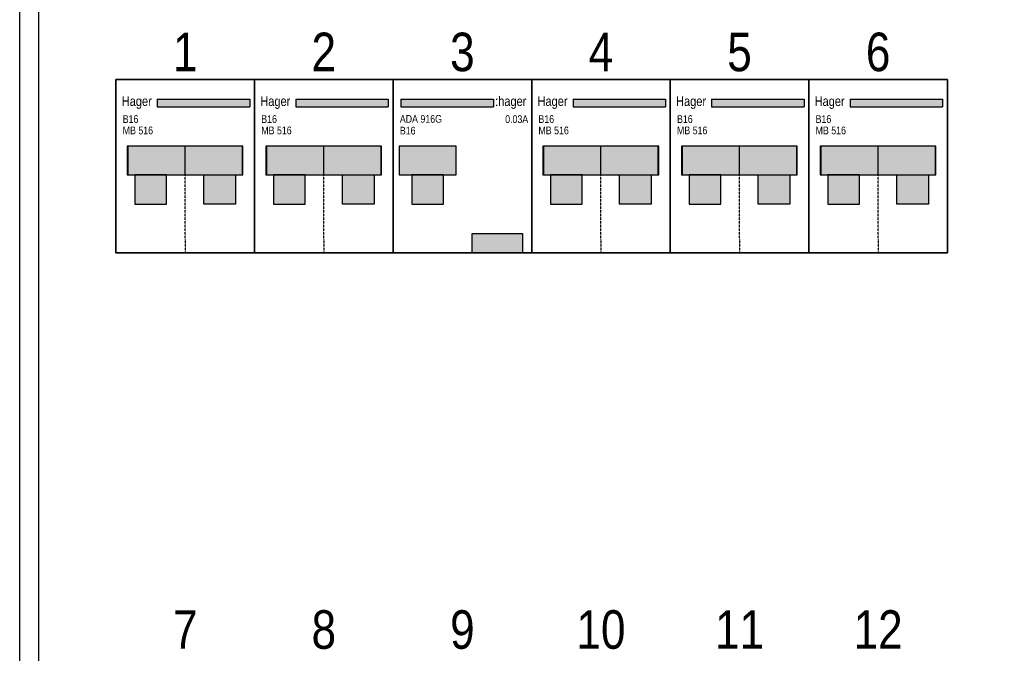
# Model space of a CAD drawing. Header units: millimetres. Extents: x -42616 to 81349, y -22301 to 100610.
# Tile 5 of 22: x -15846 to -13289, y 18067 to 19712. Entities that reach past the tile are written whole.
import ezdxf
from ezdxf.enums import TextEntityAlignment as Align

# ---------------------------------------------------------------- set-up
doc = ezdxf.new("R2010")
doc.units = ezdxf.units.MM
doc.header["$LTSCALE"] = 100
doc.linetypes.add('HIDDEN', pattern=[9.525, 6.35, -3.175])
doc.layers.add('EL$6----', color=7, linetype='Continuous')
doc.styles.add('Arial', font='ARIALN.TTF')

# ---------------------------------------------------------------- blocks, each defined once
blk = doc.blocks.new('Hager 1P+N')
blk.add_hatch(color=256).paths.add_polyline_path([(347.5, -50.9), (107.4, -50.9), (107.4, -70.9), (347.5, -70.9)], flags=17)
for color, points in [(160, [(107.4, -50.9), (107.4, -70.9), (347.5, -70.9), (347.5, -50.9)]), (8, [(29, -247.8), (328.9, -247.8), (328.9, -172.7), (29, -172.7)]), (8, [(49.3, -323.6), (131.5, -323.6), (131.5, -247.8), (49.3, -247.8)]), (8, [(310.7, -323.6), (228.5, -323.6), (228.5, -247.8), (310.7, -247.8)])]:
    blk.add_hatch(color=color).paths.add_polyline_path(points)
at = {"color": 0}
for p, q in [((107.4, -50.9), (347.5, -50.9)), ((107.4, -50.9), (107.4, -70.9)), ((347.5, -50.9), (347.5, -70.9)), ((107.4, -70.9), (347.5, -70.9)), ((180, -247.5), (180, -172.7)), ((180, -247.5), (180, -172.7))]:
    blk.add_line(p, q, dxfattribs=at)
at = {"color": 0, "linetype": 'HIDDEN', "ltscale": 0.001}
blk.add_line((180, -415), (180, -183.9), dxfattribs=at)
at = {"color": 0}
blk.add_lwpolyline([(0, 0), (0, -450), (360, -450), (360, 0), (0, 0)], dxfattribs=at)
for points in [[(29, -247.8), (328.9, -247.8), (328.9, -172.7), (29, -172.7)], [(31.1, -247.8), (329.9, -247.8), (329.9, -172.7), (31.1, -172.7)], [(49.3, -323.6), (131.5, -323.6), (131.5, -247.8), (49.3, -247.8)], [(49.3, -323.6), (131.5, -323.6), (131.5, -247.8), (49.3, -247.8)], [(310.7, -323.6), (228.5, -323.6), (228.5, -247.8), (310.7, -247.8)], [(310.7, -323.6), (228.5, -323.6), (228.5, -247.8), (310.7, -247.8)]]:
    blk.add_lwpolyline(points, close=True, dxfattribs=at)
at = {"color": 0, "linetype": 'HIDDEN', "ltscale": 0.001}
blk.add_lwpolyline([(180, -415), (180, -450)], dxfattribs=at)
at = {"style": 'Arial'}
blk.add_text('Hager', height=25, dxfattribs=at).set_placement((15.1, -68.7))
for tag, p in [('VERMOGEN', (17.5, -112.7)), ('TYPE', (17.5, -142.2))]:
    blk.add_attdef(tag, p, '', height=20, dxfattribs=at)
blk = doc.blocks.new('*U124')
blk.add_hatch(color=256).paths.add_polyline_path([(260.5, -50.9), (20.4, -50.9), (20.4, -70.9), (260.5, -70.9)], flags=17)
for color, points in [(160, [(20.4, -50.9), (20.4, -70.9), (260.5, -70.9), (260.5, -50.9)]), (8, [(16.1, -247.8), (163.9, -247.8), (163.9, -172.7), (16.1, -172.7)]), (8, [(48.9, -323.6), (131.1, -323.6), (131.1, -247.8), (48.9, -247.8)])]:
    blk.add_hatch(color=color).paths.add_polyline_path(points)
h = blk.add_hatch(color=160)
h.dxf.hatch_style = 1
h.paths.add_polyline_path([(336, -450), (336, -400), (205, -400), (205, -450)])
at = {"color": 0}
for p, q in [((20.4, -50.9), (260.5, -50.9)), ((20.4, -50.9), (20.4, -70.9)), ((260.5, -50.9), (260.5, -70.9)), ((20.4, -70.9), (260.5, -70.9))]:
    blk.add_line(p, q, dxfattribs=at)
blk.add_lwpolyline([(0, 0), (0, -450), (360, -450), (360, 0), (0, 0)], dxfattribs=at)
for points in [[(16.1, -247.8), (163.9, -247.8), (163.9, -172.7), (16.1, -172.7)], [(48.9, -323.6), (131.1, -323.6), (131.1, -247.8), (48.9, -247.8)], [(48.9, -323.6), (131.1, -323.6), (131.1, -247.8), (48.9, -247.8)]]:
    blk.add_lwpolyline(points, close=True, dxfattribs=at)
at = {"flags": 128}
blk.add_lwpolyline([(205, -450), (205, -400), (336, -400), (336, -450)], close=True, dxfattribs=at)
at = {"color": 160, "style": 'Arial'}
blk.add_text(':hager', height=25, dxfattribs=at).set_placement((265.1, -68.7))
at = {"style": 'Arial'}
for tag, p in [('TYPE', (17.5, -112.2)), ('VERMOGEN', (17.5, -142.7))]:
    blk.add_attdef(tag, p, '', height=20, dxfattribs=at)
blk.add_attdef('UITSCHAKELWAARDE', text='', height=20, dxfattribs=at).set_placement((351, -112.8), align=Align.RIGHT)

msp = doc.modelspace()

# ---------------------------------------------------------------- linework, layer by layer
at = {"layer": 'EL$6----'}
for points in [[(-15846.4, 23897.7), (-10626.4, 23897.7), (-10626.4, 14599), (-15846.4, 14599)], [(-15796.4, 21581.9), (-13236.4, 21581.9), (-13236.4, 15581.9), (-15796.4, 15581.9)]]:
    msp.add_lwpolyline(points, close=True, dxfattribs=at)
at = {"layer": 'EL$6----', "ltscale": 0.2}
msp.add_lwpolyline([(-13436.4, 19106.9), (-15596.4, 19106.9), (-15596.4, 19556.9), (-13436.4, 19556.9)], close=True, dxfattribs=at)

# ---------------------------------------------------------------- block references
at = {"layer": 'EL$6----'}
for name, p, values in [('Hager 1P+N', (-15596.4, 19556.9), {'TYPE': 'MB 516', 'VERMOGEN': 'B16'}), ('Hager 1P+N', (-15236.4, 19556.9), {'TYPE': 'MB 516', 'VERMOGEN': 'B16'}), ('*U124', (-14876.4, 19556.9), {'TYPE': 'ADA 916G', 'VERMOGEN': 'B16', 'UITSCHAKELWAARDE': '0.03A'}), ('Hager 1P+N', (-14516.4, 19556.9), {'TYPE': 'MB 516', 'VERMOGEN': 'B16'}), ('Hager 1P+N', (-14156.4, 19556.9), {'TYPE': 'MB 516', 'VERMOGEN': 'B16'}), ('Hager 1P+N', (-13796.4, 19556.9), {'TYPE': 'MB 516', 'VERMOGEN': 'B16'})]:
    msp.add_blockref(name, p, dxfattribs=at).add_auto_attribs(values)

# ---------------------------------------------------------------- texts
at = {"layer": 'EL$6----', "style": 'Arial'}
for s, p in [('1', (-15416.4, 19628.6)), ('2', (-15056.4, 19628.6)), ('3', (-14696.4, 19628.6)), ('4', (-14336.4, 19628.6)), ('5', (-13976.4, 19628.6)), ('6', (-13616.4, 19628.6)), ('7', (-15416.4, 18128.6)), ('8', (-15056.4, 18128.6)), ('9', (-14696.4, 18128.6)), ('10', (-14336.4, 18128.6)), ('11', (-13976.4, 18128.6)), ('12', (-13616.4, 18128.6))]:
    msp.add_text(s, height=100, dxfattribs=at).set_placement(p, align=Align.MIDDLE_CENTER)

doc.saveas('drawing.dxf')
